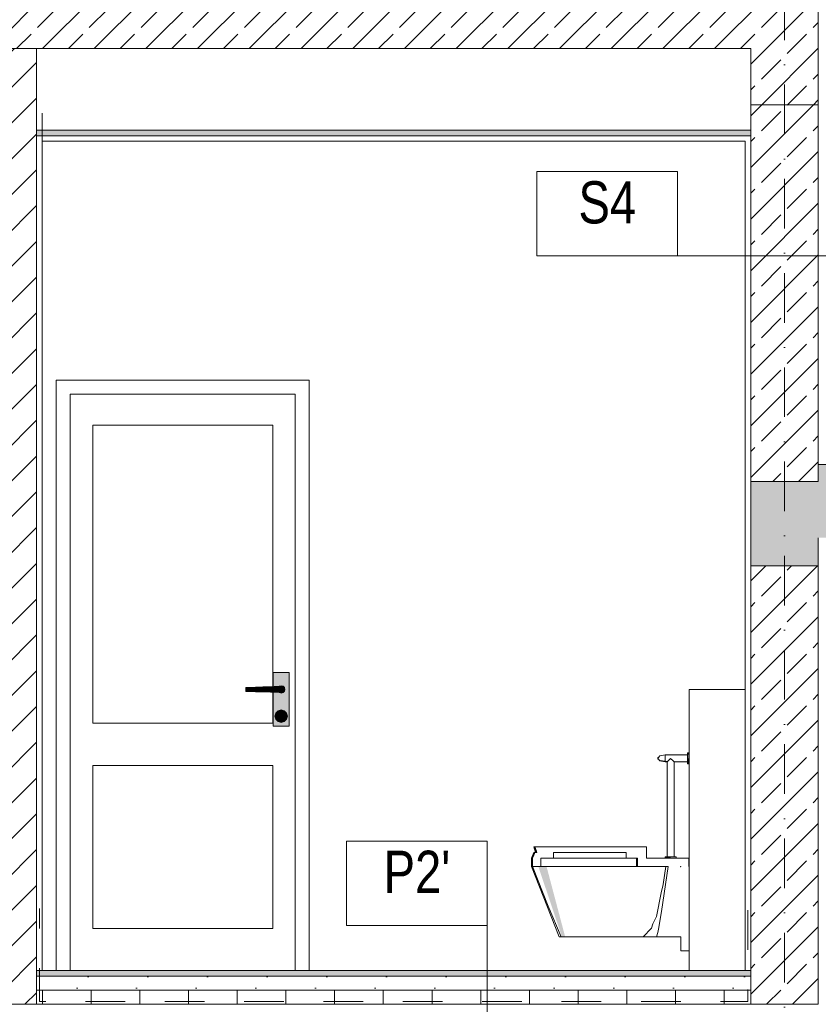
# Model space of a CAD drawing. Header units: millimetres. Extents: x -101298 to -58298, y 45839 to 66839.
# Tile 14 of 124: x -89368 to -86528, y 57149 to 60652. Entities that reach past the tile are written whole.
import ezdxf

# ---------------------------------------------------------------- set-up
doc = ezdxf.new("R2010")
doc.units = ezdxf.units.MM
doc.header["$MEASUREMENT"] = 0
doc.linetypes.add('Kropki i Kreski', pattern=[335.138881, 176.388884, -88.194442, 0, -70.555556])
doc.linetypes.add('Przerywana', pattern=[282.222223, 141.111112, -141.111112])
for name, color, linetype, lineweight, true_color in [('Nowe_Konstrukcja - Schody_Nr_pióra__116', 7, 'Continuous', 13, 0xcccccc), ('Nowe_Konstrukcja - Stropy_Nr_pióra__23', 7, 'Continuous', 13, 0x858585), ('Nowe_Konstrukcja - Ściany zew_Nr_pióra__102', 7, 'Continuous', 13, 0x3e3e3e), ('Nowe_Konstrukcja - Ściany zew_Nr_pióra__142', 7, 'Continuous', 0, 0xe8e8e8), ('Nowe_Konstrukcja - Ściany zew_Nr_pióra__23', 7, 'Continuous', 13, 0x858585), ('Nowe_Konstrukcja - Ściany zew_Nr_pióra__61', 7, 'Continuous', 18, 0x6a6a6a), ('Nowe_Konstrukcja - Ściany zew_Nr_pióra__62', 7, 'Continuous', 18, 0xaaaaaa), ('Nowe_Wnętrze - Umeblowanie_Nr_pióra__142', 7, 'Continuous', 0, 0xe8e8e8), ('Nowe_Wnętrze - Umeblowanie_Nr_pióra__62', 7, 'Continuous', 18, 0xaaaaaa)]:
    doc.layers.add(name, color=color, linetype=linetype, lineweight=lineweight, true_color=true_color)
for name, color, linetype, lineweight in [('Nowe_Konstrukcja - Schody_Nr_pióra__3', 7, 'Continuous', 13), ('Nowe_Konstrukcja - Stropy_Nr_pióra__21', 7, 'Continuous', 20), ('Nowe_Konstrukcja - Stropy_Nr_pióra__3', 7, 'Continuous', 13), ('Nowe_Konstrukcja - Ściany zew_Nr_pióra__106', 252, 'Continuous', 13), ('Nowe_Konstrukcja - Ściany zew_Nr_pióra__18', 9, 'Continuous', 15), ('Nowe_Konstrukcja - Ściany zew_Nr_pióra__19', 255, 'Continuous', 0), ('Nowe_Konstrukcja - Ściany zew_Nr_pióra__21', 7, 'Continuous', 20), ('Nowe_Konstrukcja - Ściany zew_Nr_pióra__3', 7, 'Continuous', 13), ('Nowe_Osie_Nr_pióra__4', 8, 'Continuous', 13), ('Nowe_Tabelka_Nr_pióra__7', 7, 'Continuous', 35), ('Nowe_Wnętrze - Umeblowanie_Nr_pióra__106', 252, 'Continuous', 13), ('Nowe_Wnętrze - Umeblowanie_Nr_pióra__18', 9, 'Continuous', 15), ('Nowe_Wnętrze - Umeblowanie_Nr_pióra__19', 255, 'Continuous', 0), ('Nowe_Wnętrze - Umeblowanie_Nr_pióra__3', 7, 'Continuous', 13), ('Nowe_zagospodarowanie_Nr_pióra__21', 7, 'Continuous', 20)]:
    doc.layers.add(name, color=color, linetype=linetype, lineweight=lineweight)
doc.layers.add('Nowe_zagospodarowanie', color=7, linetype='Continuous')
doc.styles.add('STYL_AUTOMATYCZNY_2', font='arial.ttf', dxfattribs={"width": 0.8})
pattern_1 = [(45, (0, 0), (-91.92388, 91.92388), []), (45, (-45.96, 45.96), (-91.92388, 91.92388), [97.5, -32.5])]

# ---------------------------------------------------------------- blocks, each defined once
blk = doc.blocks.new('Polilinia_4_1', base_point=(-86057.6, 59812))
at = {"layer": 'Nowe_zagospodarowanie', "linetype": 'Continuous', "lineweight": 0, "true_color": 0x000000}
blk.add_hatch(color=18, dxfattribs=at).paths.add_polyline_path([(-86107.6, 59812), (-86103.8, 59792.8), (-86093, 59776.6), (-86076.8, 59765.8), (-86057.6, 59762), (-86038.5, 59765.8), (-86022.3, 59776.6), (-86011.4, 59792.8), (-86007.6, 59812), (-86011.4, 59831.1), (-86022.3, 59847.3), (-86038.5, 59858.2), (-86057.6, 59862), (-86076.8, 59858.2), (-86093, 59847.3), (-86103.8, 59831.1)])
at = {"layer": 'Nowe_zagospodarowanie_Nr_pióra__21', "color": 7, "linetype": 'Continuous', "lineweight": 20, "flags": 128}
blk.add_lwpolyline([(-86107.6, 59812), (-87028.1, 59812), (-87528.1, 59812), (-87528.1, 60062), (-87528.1, 60112), (-87028.1, 60112), (-87028.1, 59812)], dxfattribs=at)
at = {"layer": 'Nowe_zagospodarowanie_Nr_pióra__21', "color": 7, "linetype": 'Continuous', "lineweight": 20}
blk.add_circle((-86057.6, 59812), 50, dxfattribs=at)
blk = doc.blocks.new('Polilinia_9_1', base_point=(-87705, 56447))
at = {"layer": 'Nowe_zagospodarowanie', "linetype": 'Continuous', "lineweight": 0, "true_color": 0x000000}
blk.add_hatch(color=18, dxfattribs=at).paths.add_polyline_path([(-87755, 56447), (-87751.2, 56427.8), (-87740.4, 56411.6), (-87724.2, 56400.8), (-87705, 56397), (-87685.9, 56400.8), (-87669.7, 56411.6), (-87658.8, 56427.8), (-87655, 56447), (-87658.8, 56466.1), (-87669.7, 56482.3), (-87685.9, 56493.2), (-87705, 56497), (-87724.2, 56493.2), (-87740.4, 56482.3), (-87751.2, 56466.1)])
at = {"layer": 'Nowe_zagospodarowanie_Nr_pióra__21', "color": 7, "linetype": 'Continuous', "lineweight": 20, "flags": 128}
blk.add_lwpolyline([(-87705, 56497), (-87705, 57430.2), (-88205, 57430.2), (-88205, 57680.2), (-88205, 57730.2), (-87705, 57730.2), (-87705, 57430.2)], dxfattribs=at)
at = {"layer": 'Nowe_zagospodarowanie_Nr_pióra__21', "color": 7, "linetype": 'Continuous', "lineweight": 20}
blk.add_circle((-87705, 56447), 50, dxfattribs=at)

msp = doc.modelspace()

# ---------------------------------------------------------------- hatches: boundary and pattern name
at = {"layer": 'Nowe_Konstrukcja - Schody_Nr_pióra__116', "linetype": 'Continuous', "lineweight": 13, "true_color": 0xcccccc}
msp.add_hatch(color=254, dxfattribs=at).paths.add_polyline_path([(-86527.8, 59009.4), (-84887.3, 59009.4), (-84887.3, 59069.4), (-86527.8, 59069.4)])
at = {"layer": 'Nowe_Konstrukcja - Stropy_Nr_pióra__23', "linetype": 'Continuous', "lineweight": 13, "true_color": 0x858585}
h = msp.add_hatch(dxfattribs=at)
h.set_pattern_fill('Beton_zbrojony_0001', color=252, style=0, pattern_type=2)
h.set_pattern_definition(pattern_1)
h.paths.add_polyline_path([(-96667.8, 60349.4), (-96427.8, 60349.4), (-96427.8, 60549.4), (-86767.8, 60549.4), (-86767.8, 60349.4), (-86527.8, 60349.4), (-86527.8, 60549.4), (-86527.8, 60749.4), (-96667.8, 60749.4), (-96667.8, 60549.4)])
h = msp.add_hatch(dxfattribs=at)
h.set_pattern_fill('Beton_zbrojony_0001', color=252, style=0, pattern_type=2)
h.set_pattern_definition(pattern_1)
h.paths.add_polyline_path([(-86767.8, 60349.4), (-86767.8, 59009.4), (-86647.8, 59009.4), (-86527.8, 59009.4), (-86527.8, 60349.4)])
at = {"layer": 'Nowe_Konstrukcja - Stropy_Nr_pióra__23', "linetype": 'Continuous', "lineweight": 0, "true_color": 0xe0e0e0}
for points in [[(-86767.4, 60259.4), (-89307.4, 60259.4), (-89307.4, 60239.4), (-86767.4, 60239.4)], [(-86767.8, 57269.4), (-89307.8, 57269.4), (-89307.8, 57249.4), (-86767.8, 57249.4)]]:
    msp.add_hatch(color=254, dxfattribs=at).paths.add_polyline_path(points)
at = {"layer": 'Nowe_Konstrukcja - Stropy_Nr_pióra__23', "linetype": 'Continuous', "lineweight": 13, "true_color": 0x858585}
h = msp.add_hatch(dxfattribs=at)
h.set_pattern_fill('Beton_zbrojony_0001', color=252, style=0, pattern_type=2)
h.set_pattern_definition(pattern_1)
h.paths.add_polyline_path([(-86767.8, 59009.4), (-86767.8, 58709.1), (-86527.8, 58709.1), (-86527.8, 58809.4), (-86487.3, 58809.4), (-85251.4, 58809.4), (-82656.8, 57293.1), (-82103, 56969.4), (-82087.3, 56969.4), (-82087.3, 56949.4), (-80467.8, 56949.4), (-80467.8, 56749.4), (-80227.8, 56749.4), (-80227.8, 56949.4), (-75032.1, 56949.4), (-70587.8, 56949.4), (-70587.8, 56749.6), (-70587.8, 56749.4), (-70447.8, 56749.4), (-70386.7, 56749.4), (-70327.8, 56749.4), (-70327.8, 57149.4), (-70327.8, 58169.4), (-70587.8, 58169.4), (-70587.8, 57149.4), (-75032.1, 57149.4), (-80347.8, 57149.4), (-82087.3, 57149.4), (-82087.3, 57269.4), (-82117.3, 57269.4), (-82117.3, 57373), (-82397.3, 57373), (-82397.3, 57433), (-82397.3, 57536.7), (-82677.3, 57536.7), (-82677.3, 57596.7), (-82677.3, 57700.3), (-82957.3, 57700.3), (-82957.3, 57864), (-83237.3, 57864), (-83237.3, 57924), (-83237.3, 58027.6), (-83342, 58027.6), (-83517.3, 58027.6), (-83517.3, 58087.6), (-83517.3, 58191.2), (-83797.3, 58191.2), (-83797.3, 58251.2), (-83797.3, 58354.9), (-84077.3, 58354.9), (-84077.3, 58414.9), (-84077.3, 58518.5), (-84357.3, 58518.5), (-84357.3, 58578.5), (-84357.3, 58682.1), (-84637.3, 58682.1), (-84637.3, 58742.1), (-84637.3, 58845.8), (-84917.3, 58845.8), (-84917.3, 59009.4), (-86527.8, 59009.4)])
h = msp.add_hatch(dxfattribs=at)
h.set_pattern_fill('Beton_zbrojony_0001', color=252, style=0, pattern_type=2)
h.set_pattern_definition(pattern_1)
h.paths.add_polyline_path([(-86767.8, 57149.4), (-86527.8, 57149.4), (-86527.8, 58709.1), (-86647.8, 58709.1), (-86767.8, 58709.1)])
h = msp.add_hatch(dxfattribs=at)
h.set_pattern_fill('Beton_lekki_0001', color=252, style=0, pattern_type=2)
h.set_pattern_definition([(0, (0, 0), (0, 389.7114), [24.375, -200.625]), (0, (112.5, 194.86), (0, 389.7114), [24.375, -200.625]), (60, (0, 0), (-337.5, 194.8557), [24.375, -200.625]), (60, (225, 0), (-337.5, 194.8557), [24.375, -200.625]), (120, (24.37, 0), (337.5, 194.8557), [24.375, -200.625]), (120, (249.38, 0), (337.5, 194.8557), [24.375, -200.625]), (0, (0, 37.5), (0, 75), [0, -75, 0, -112.5]), (45, (37.5, 37.5), (-53.03301, 53.03301), [0, -56.25, 0, -93.75])])
h.paths.add_polyline_path([(-86767.8, 57249.4), (-89307.8, 57249.4), (-89307.8, 57199.4), (-86767.8, 57199.4)])
h = msp.add_hatch(dxfattribs=at)
h.set_pattern_fill('Styropian_0001', color=252, style=0, pattern_type=2)
h.set_pattern_definition([(90, (0, 0), (-173.20508, 0), [100, -200]), (90, (-86.6, 150), (-173.20508, 0), [100, -200]), (150, (-4e-14, 100), (86.60254, 150), [100, -200]), (150, (-173.2, 100), (86.60254, 150), [100, -200]), (210, (0, 0), (-86.60254, 150), [100, -200]), (210, (-173.2, -7e-14), (-86.60254, 150), [100, -200])])
h.paths.add_polyline_path([(-86767.8, 57199.4), (-89307.8, 57199.4), (-89307.8, 57149.4), (-86767.8, 57149.4)])
at = {"layer": 'Nowe_Konstrukcja - Ściany zew_Nr_pióra__102', "linetype": 'Continuous', "lineweight": 13, "true_color": 0x3e3e3e}
for points in [[(-88444.3, 58280.7), (-88445.5, 58279.4), (-88444.2, 58279.4), (-88443.8, 58279.8)], [(-88444.2, 58259.4), (-88445.5, 58259.4), (-88444.3, 58258.1), (-88443.8, 58259)], [(-88437.8, 58257.4), (-88443.8, 58259), (-88444.3, 58258.1), (-88437.8, 58256.4)], [(-88431.8, 58259), (-88437.8, 58257.4), (-88437.8, 58256.4), (-88431.3, 58258.1)], [(-88427.4, 58263.4), (-88431.8, 58259), (-88431.3, 58258.1), (-88426.5, 58262.9)], [(-88444.8, 58183.4), (-88443.9, 58186.9), (-88444.7, 58187.4), (-88445.8, 58183.4)], [(-88443.9, 58179.9), (-88444.8, 58183.4), (-88445.8, 58183.4), (-88444.7, 58179.4)], [(-88441.3, 58177.3), (-88443.9, 58179.9), (-88444.7, 58179.4), (-88441.8, 58176.5)], [(-88431.7, 58179.9), (-88434.3, 58177.3), (-88433.8, 58176.5), (-88430.9, 58179.4)], [(-88437.8, 58176.4), (-88441.3, 58177.3), (-88441.8, 58176.5), (-88437.8, 58175.4)], [(-88434.3, 58177.3), (-88437.8, 58176.4), (-88437.8, 58175.4), (-88433.8, 58176.5)]]:
    msp.add_hatch(color=250, dxfattribs=at).paths.add_polyline_path(points)
at = {"layer": 'Nowe_Konstrukcja - Ściany zew_Nr_pióra__106', "linetype": 'Continuous', "lineweight": 13}
for points in [[(-88434.3, 58189.5), (-88431.7, 58186.9), (-88430.9, 58187.4), (-88433.8, 58190.3)], [(-88455.1, 58164.4), (-88457.8, 58174.4), (-88459.8, 58174.4), (-88456.8, 58163.4)], [(-88447.8, 58157.1), (-88455.1, 58164.4), (-88456.8, 58163.4), (-88448.8, 58155.3)], [(-88437.8, 58154.4), (-88447.8, 58157.1), (-88448.8, 58155.3), (-88437.8, 58152.4)], [(-88427.8, 58157.1), (-88437.8, 58154.4), (-88437.8, 58152.4), (-88426.8, 58155.3)]]:
    msp.add_hatch(color=252, dxfattribs=at).paths.add_polyline_path(points)
at = {"layer": 'Nowe_Konstrukcja - Ściany zew_Nr_pióra__142', "linetype": 'Continuous', "lineweight": 0, "true_color": 0xe8e8e8}
msp.add_hatch(color=254, dxfattribs=at).paths.add_polyline_path([(-88420.5, 58184.4), (-88417.8, 58174.4), (-88415.8, 58174.4), (-88418.7, 58185.4)])
at = {"layer": 'Nowe_Konstrukcja - Ściany zew_Nr_pióra__18', "linetype": 'Continuous', "lineweight": 15}
h = msp.add_hatch(color=9, dxfattribs=at)
h.paths.add_polyline_path([(-88466.3, 58139.4), (-88409.3, 58139.4), (-88409.3, 58329.4), (-88466.3, 58329.4), (-88466.3, 58279.3), (-88462.8, 58279.4), (-88445.5, 58279.4), (-88444.3, 58280.7), (-88437.8, 58282.4), (-88431.3, 58280.7), (-88426.5, 58275.9), (-88424.8, 58269.4), (-88426.5, 58262.9), (-88431.3, 58258.1), (-88437.8, 58256.4), (-88444.3, 58258.1), (-88445.5, 58259.4), (-88462.8, 58259.4), (-88466.3, 58259.5)])
h.paths.add_polyline_path([(-88456.8, 58163.4), (-88459.8, 58174.4), (-88456.8, 58185.4), (-88448.8, 58193.5), (-88437.8, 58196.4), (-88426.8, 58193.5), (-88418.7, 58185.4), (-88415.8, 58174.4), (-88418.7, 58163.4), (-88426.8, 58155.3), (-88437.8, 58152.4), (-88448.8, 58155.3)], flags=0)
for points in [[(-88502.9, 58278.2), (-88529.3, 58277.4), (-88529.3, 58261.4), (-88502.9, 58260.6)], [(-88476.2, 58279), (-88502.9, 58278.2), (-88502.9, 58260.6), (-88476.2, 58259.8)], [(-88462.8, 58279.4), (-88476.2, 58279), (-88476.2, 58259.8), (-88462.8, 58259.4)], [(-88437.8, 58259.4), (-88432.8, 58260.7), (-88429.1, 58264.4), (-88427.8, 58269.4), (-88429.1, 58274.4), (-88432.8, 58278.1), (-88437.8, 58279.4), (-88462.8, 58279.4), (-88462.8, 58259.4)], [(-88417.8, 58174.4), (-88420.5, 58164.4), (-88418.7, 58163.4), (-88415.8, 58174.4)]]:
    msp.add_hatch(color=9, dxfattribs=at).paths.add_polyline_path(points)
h = msp.add_hatch(color=9, dxfattribs=at)
h.paths.add_polyline_path([(-88457.8, 58174.4), (-88455.1, 58164.4), (-88447.8, 58157.1), (-88437.8, 58154.4), (-88427.8, 58157.1), (-88420.5, 58164.4), (-88417.8, 58174.4), (-88420.5, 58184.4), (-88427.8, 58191.7), (-88437.8, 58194.4), (-88447.8, 58191.7), (-88455.1, 58184.4)])
h.paths.add_polyline_path([(-88445.8, 58183.4), (-88444.7, 58187.4), (-88441.8, 58190.3), (-88437.8, 58191.4), (-88433.8, 58190.3), (-88430.9, 58187.4), (-88429.8, 58183.4), (-88430.9, 58179.4), (-88433.8, 58176.5), (-88437.8, 58175.4), (-88441.8, 58176.5), (-88444.7, 58179.4)], flags=0)
at = {"layer": 'Nowe_Konstrukcja - Ściany zew_Nr_pióra__19', "linetype": 'Continuous', "lineweight": 0}
for points in [[(-88437.8, 58194.4), (-88427.8, 58191.7), (-88426.8, 58193.5), (-88437.8, 58196.4)], [(-88427.8, 58191.7), (-88420.5, 58184.4), (-88418.7, 58185.4), (-88426.8, 58193.5)]]:
    msp.add_hatch(color=255, dxfattribs=at).paths.add_polyline_path(points)
at = {"layer": 'Nowe_Konstrukcja - Ściany zew_Nr_pióra__23', "linetype": 'Continuous', "lineweight": 13, "true_color": 0x858585}
h = msp.add_hatch(dxfattribs=at)
h.set_pattern_fill('Bloczki_ceramiczne_0001', color=252, style=0, pattern_type=2)
h.set_pattern_definition([(45, (0, 0), (-63.63961, 63.63961), [])])
h.paths.add_polyline_path([(-89307.8, 60549.4), (-89427.8, 60549.4), (-89427.8, 57149.6), (-89307.8, 57149.6)])
for points in [[(-88437.8, 58281.4), (-88431.8, 58279.8), (-88431.3, 58280.7), (-88437.8, 58282.4)], [(-88431.8, 58279.8), (-88427.4, 58275.4), (-88426.5, 58275.9), (-88431.3, 58280.7)], [(-88437.8, 58190.4), (-88434.3, 58189.5), (-88433.8, 58190.3), (-88437.8, 58191.4)], [(-88420.5, 58164.4), (-88427.8, 58157.1), (-88426.8, 58155.3), (-88418.7, 58163.4)]]:
    msp.add_hatch(color=252, dxfattribs=at).paths.add_polyline_path(points)
at = {"layer": 'Nowe_Konstrukcja - Ściany zew_Nr_pióra__61', "linetype": 'Continuous', "lineweight": 18, "true_color": 0x6a6a6a}
for points in [[(-88443.8, 58279.8), (-88437.8, 58281.4), (-88437.8, 58282.4), (-88444.3, 58280.7)], [(-88444.2, 58259.4), (-88443.8, 58259), (-88437.8, 58257.4), (-88431.8, 58259), (-88427.4, 58263.4), (-88425.8, 58269.4), (-88427.4, 58275.4), (-88431.8, 58279.8), (-88437.8, 58281.4), (-88443.8, 58279.8), (-88444.2, 58279.4), (-88437.8, 58279.4), (-88432.8, 58278.1), (-88429.1, 58274.4), (-88427.8, 58269.4), (-88429.1, 58264.4), (-88432.8, 58260.7), (-88437.8, 58259.4)], [(-88425.8, 58269.4), (-88427.4, 58263.4), (-88426.5, 58262.9), (-88424.8, 58269.4)], [(-88444.8, 58183.4), (-88443.9, 58179.9), (-88441.3, 58177.3), (-88437.8, 58176.4), (-88434.3, 58177.3), (-88431.7, 58179.9), (-88430.8, 58183.4), (-88431.7, 58186.9), (-88434.3, 58189.5), (-88437.8, 58190.4), (-88441.3, 58189.5), (-88443.9, 58186.9)], [(-88443.9, 58186.9), (-88441.3, 58189.5), (-88441.8, 58190.3), (-88444.7, 58187.4)], [(-88430.8, 58183.4), (-88431.7, 58179.9), (-88430.9, 58179.4), (-88429.8, 58183.4)]]:
    msp.add_hatch(color=251, dxfattribs=at).paths.add_polyline_path(points)
at = {"layer": 'Nowe_Konstrukcja - Ściany zew_Nr_pióra__62', "linetype": 'Continuous', "lineweight": 18, "true_color": 0xaaaaaa}
for points in [[(-88555.2, 58276.7), (-88563.3, 58276.4), (-88563.3, 58262.4), (-88555.2, 58262.1)], [(-88529.3, 58277.4), (-88555.2, 58276.7), (-88555.2, 58262.1), (-88529.3, 58261.4)], [(-88455.1, 58184.4), (-88447.8, 58191.7), (-88448.8, 58193.5), (-88456.8, 58185.4)]]:
    msp.add_hatch(color=253, dxfattribs=at).paths.add_polyline_path(points)
at = {"layer": 'Nowe_Wnętrze - Umeblowanie_Nr_pióra__106', "linetype": 'Continuous', "lineweight": 13}
for points in [[(-87098.2, 58024.4), (-87090.8, 58030.8), (-87090.8, 58033.4), (-87096.1, 58026.9)], [(-87090.8, 58015.4), (-87072.8, 58011.7), (-87072.8, 58015.4), (-87090.8, 58018.1)], [(-87072.8, 58015.4), (-87072.8, 58011.7), (-87065.5, 58011.7), (-87061.8, 58015.4)], [(-87043.8, 58015.4), (-87040.1, 58011.7), (-86992.8, 58011.7), (-86992.8, 58015.4)], [(-86987.8, 58024.4), (-86992.8, 58024.4), (-86992.8, 58010.9), (-86987.8, 58010.9)], [(-86987.8, 58010.9), (-86992.8, 58010.9), (-86992.8, 58005.4), (-86987.8, 58005.4)], [(-87547.8, 57669.4), (-87543.6, 57669.4), (-87541, 57676.1), (-87539.9, 57689.4)], [(-87539.9, 57689.4), (-87541, 57676.1), (-87535.7, 57689.4)], [(-87543.6, 57669.4), (-87547.8, 57669.4), (-87547.8, 57639.4), (-87543.6, 57639.4)], [(-87175.5, 57639.4), (-87171.3, 57639.4), (-87171.3, 57669.4), (-87175.5, 57669.4)], [(-87066.3, 57669.4), (-87066.3, 57674.4), (-87071.8, 57674.4), (-87071.8, 57669.4)], [(-87088.8, 57460.3), (-87085.3, 57480), (-87064.1, 57626)], [(-87086.1, 57546.4), (-87079.2, 57575.3), (-87072.3, 57639.4)]]:
    msp.add_hatch(color=252, dxfattribs=at).paths.add_polyline_path(points)
at = {"layer": 'Nowe_Wnętrze - Umeblowanie_Nr_pióra__142', "linetype": 'Continuous', "lineweight": 0, "true_color": 0xe8e8e8}
for points in [[(-86987.8, 58043.5), (-86992.8, 58043.5), (-86992.8, 58037.9), (-86987.8, 58037.9)], [(-86992.8, 58037.1), (-87072.8, 58037.1), (-87072.8, 58033.4), (-86992.8, 58033.4)], [(-87543.6, 57639.4), (-87510.4, 57555.1), (-87541.5, 57639.4)], [(-87488.3, 57499), (-87541.5, 57639.4), (-87510.4, 57555.1)]]:
    msp.add_hatch(color=254, dxfattribs=at).paths.add_polyline_path(points)
at = {"layer": 'Nowe_Wnętrze - Umeblowanie_Nr_pióra__18', "linetype": 'Continuous', "lineweight": 15}
for points in [[(-87096.1, 58026.9), (-87098.2, 58026.9), (-87098.2, 58024.4)], [(-87098.2, 58024.4), (-87098.2, 58021.9), (-87096.1, 58021.9)]]:
    msp.add_hatch(color=9, dxfattribs=at).paths.add_polyline_path(points)
at = {"layer": 'Nowe_Wnętrze - Umeblowanie_Nr_pióra__19', "linetype": 'Continuous', "lineweight": 0}
for points in [[(-87439.5, 57389.4), (-87494.1, 57639.4), (-87523.2, 57639.4)], [(-87439.5, 57389.4), (-87427.9, 57389.4), (-87494.1, 57639.4)]]:
    msp.add_hatch(color=255, dxfattribs=at).paths.add_polyline_path(points)
at = {"layer": 'Nowe_Wnętrze - Umeblowanie_Nr_pióra__62', "linetype": 'Continuous', "lineweight": 18, "true_color": 0xaaaaaa}
for points in [[(-87096.1, 58021.9), (-87090.8, 58015.4), (-87090.8, 58018.1), (-87098.2, 58024.4)], [(-87065.5, 58011.7), (-87065.5, 57674.4), (-87061.8, 57674.4), (-87061.8, 58015.4)], [(-87530.1, 57694.7), (-87539.9, 57709.4), (-87532.9, 57689.4), (-87528.3, 57689.4)], [(-87535.3, 57709.4), (-87539.9, 57709.4), (-87530.1, 57694.7)], [(-87052.8, 57669.4), (-87052.8, 57674.4), (-87066.3, 57674.4), (-87066.3, 57669.4)], [(-87079.2, 57575.3), (-87069.4, 57639.4), (-87072.3, 57639.4)]]:
    msp.add_hatch(color=253, dxfattribs=at).paths.add_polyline_path(points)

# ---------------------------------------------------------------- linework, layer by layer
at = {"layer": 'Nowe_Konstrukcja - Schody_Nr_pióra__3', "color": 7, "linetype": 'Continuous', "lineweight": 13}
msp.add_line((-86527.8, 59069.4), (-84887.3, 59069.4), dxfattribs=at)
at = {"layer": 'Nowe_Konstrukcja - Stropy_Nr_pióra__21', "color": 7, "linetype": 'Continuous', "lineweight": 20}
for p, q in [((-86527.8, 60549.4), (-86527.8, 60749.4)), ((-86527.8, 60409.4), (-86527.8, 60549.4)), ((-86527.8, 60389.4), (-86527.8, 60409.4)), ((-86527.8, 60369.4), (-86527.8, 60389.4)), ((-86527.8, 57249.4), (-86527.8, 57269.4)), ((-86527.8, 57199.4), (-86527.8, 57249.4)), ((-86527.8, 57149.4), (-86527.8, 57199.4))]:
    msp.add_line(p, q, dxfattribs=at)
at = {"layer": 'Nowe_Konstrukcja - Stropy_Nr_pióra__21', "color": 7, "linetype": 'Continuous', "lineweight": 20, "flags": 128}
for points in [[(-96667.8, 60349.4), (-96427.8, 60349.4), (-96427.8, 60549.4), (-86767.8, 60549.4), (-86767.8, 60349.4), (-86527.8, 60349.4), (-86527.8, 60549.4), (-86527.8, 60749.4), (-96667.8, 60749.4), (-96667.8, 60549.4)], [(-86767.8, 60349.4), (-86767.8, 59009.4), (-86647.8, 59009.4), (-86527.8, 59009.4), (-86527.8, 60349.4)], [(-86767.8, 57149.4), (-86527.8, 57149.4), (-86527.8, 58709.1), (-86647.8, 58709.1), (-86767.8, 58709.1)]]:
    msp.add_lwpolyline(points, close=True, dxfattribs=at)
msp.add_lwpolyline([(-86527.8, 59009.4), (-86767.8, 59009.4), (-86767.8, 58709.1), (-86527.8, 58709.1)], dxfattribs=at)
at = {"layer": 'Nowe_Konstrukcja - Stropy_Nr_pióra__3', "color": 7, "linetype": 'Continuous', "lineweight": 13}
for p, q in [((-89307.8, 60549.4), (-86767.8, 60549.4)), ((-89307.4, 60259.4), (-86767.4, 60259.4)), ((-89307.4, 60259.4), (-86767.4, 60259.4)), ((-89307.4, 60239.4), (-86767.4, 60239.4)), ((-89307.4, 60239.4), (-86767.4, 60239.4)), ((-89307.8, 57249.4), (-86767.8, 57249.4)), ((-89307.8, 57249.4), (-86767.8, 57249.4)), ((-89307.8, 57199.4), (-86767.8, 57199.4)), ((-89307.8, 57199.4), (-86767.8, 57199.4)), ((-96407.8, 57149.4), (-86527.8, 57149.4)), ((-96407.8, 57149.4), (-86527.8, 57149.4))]:
    msp.add_line(p, q, dxfattribs=at)
at = {"layer": 'Nowe_Konstrukcja - Ściany zew_Nr_pióra__21', "color": 7, "linetype": 'Continuous', "lineweight": 20}
msp.add_line((-86787.8, 57269.4), (-86767.8, 57269.4), dxfattribs=at)
at = {"layer": 'Nowe_Konstrukcja - Ściany zew_Nr_pióra__21', "color": 7, "linetype": 'Przerywana', "lineweight": 20, "flags": 128}
msp.add_lwpolyline([(-86777.8, 57484.5), (-86777.8, 57159.4), (-89297.8, 57159.6), (-89297.8, 57490.4)], dxfattribs=at)
at = {"layer": 'Nowe_Konstrukcja - Ściany zew_Nr_pióra__3', "color": 7, "linetype": 'Continuous', "lineweight": 13}
for p, q in [((-89307.8, 57149.6), (-89307.8, 60549.4)), ((-89307.8, 60549.4), (-89287.8, 60549.4)), ((-89307.8, 57269.4), (-89307.8, 60549.4)), ((-86787.8, 60549.4), (-86767.8, 60549.4)), ((-86767.8, 57149.4), (-86767.8, 60549.4)), ((-86767.8, 57269.4), (-86767.8, 60549.4)), ((-86527.8, 59095.1), (-86527.8, 60549.4)), ((-86527.8, 59095.1), (-86527.8, 60549.4)), ((-86767.8, 57269.4), (-86767.8, 60369.4)), ((-86767.8, 57269.4), (-86767.8, 60369.4)), ((-86527.8, 59009.4), (-86527.8, 60369.4)), ((-86527.8, 59009.4), (-86527.8, 60369.4)), ((-89287.8, 57269.4), (-89287.8, 60319.4)), ((-89287.4, 60219.4), (-86787.4, 60219.4)), ((-86787.8, 57269.4), (-86787.4, 60219.4)), ((-88337.8, 59369.4), (-89237.8, 59369.4)), ((-89237.8, 59369.4), (-89237.8, 57269.4)), ((-88337.8, 57269.4), (-88337.8, 59369.4)), ((-89187.8, 59319.4), (-89187.8, 57269.4)), ((-88387.8, 59319.4), (-89187.8, 59319.4)), ((-88387.8, 57269.4), (-88387.8, 59319.4)), ((-89107.8, 58149.4), (-89107.8, 59209.4)), ((-89107.8, 59209.4), (-88467.8, 59209.4)), ((-88467.8, 59209.4), (-88467.8, 58279.3)), ((-86527.8, 57149.4), (-86527.8, 58809.4)), ((-86527.8, 57269.4), (-86527.8, 58809.4)), ((-86527.8, 57269.4), (-86527.8, 58809.4)), ((-88409.3, 58329.4), (-88466.3, 58329.4)), ((-88466.3, 58329.4), (-88466.3, 58279.3)), ((-88409.3, 58139.4), (-88409.3, 58329.4)), ((-88555.2, 58276.7), (-88563.3, 58276.4)), ((-88563.3, 58276.4), (-88563.3, 58262.4)), ((-88563.3, 58262.4), (-88555.2, 58262.1)), ((-88529.3, 58277.4), (-88555.2, 58276.7)), ((-88555.2, 58262.1), (-88529.3, 58261.4)), ((-88502.9, 58278.2), (-88529.3, 58277.4)), ((-88529.3, 58261.4), (-88502.9, 58260.6)), ((-88476.2, 58279), (-88502.9, 58278.2)), ((-88502.9, 58260.6), (-88476.2, 58259.8)), ((-88462.8, 58279.4), (-88476.2, 58279)), ((-88476.2, 58259.8), (-88462.8, 58259.4)), ((-88467.8, 58259.5), (-88467.8, 58149.4)), ((-88466.3, 58259.5), (-88466.3, 58139.4)), ((-88437.8, 58279.4), (-88462.8, 58279.4)), ((-88462.8, 58259.4), (-88437.8, 58259.4)), ((-88444.3, 58280.7), (-88445.5, 58279.4)), ((-88445.5, 58259.4), (-88444.3, 58258.1)), ((-88437.8, 58282.4), (-88444.3, 58280.7)), ((-88444.3, 58258.1), (-88437.8, 58256.4)), ((-88443.8, 58279.8), (-88444.2, 58279.4)), ((-88444.2, 58259.4), (-88443.8, 58259)), ((-88437.8, 58281.4), (-88443.8, 58279.8)), ((-88443.8, 58259), (-88437.8, 58257.4)), ((-88431.3, 58280.7), (-88437.8, 58282.4)), ((-88431.8, 58279.8), (-88437.8, 58281.4)), ((-88432.8, 58278.1), (-88437.8, 58279.4)), ((-88437.8, 58259.4), (-88432.8, 58260.7)), ((-88437.8, 58257.4), (-88431.8, 58259)), ((-88437.8, 58256.4), (-88431.3, 58258.1)), ((-88429.1, 58274.4), (-88432.8, 58278.1)), ((-88432.8, 58260.7), (-88429.1, 58264.4)), ((-88427.4, 58275.4), (-88431.8, 58279.8)), ((-88431.8, 58259), (-88427.4, 58263.4)), ((-88426.5, 58275.9), (-88431.3, 58280.7)), ((-88431.3, 58258.1), (-88426.5, 58262.9)), ((-88427.8, 58269.4), (-88429.1, 58274.4)), ((-88429.1, 58264.4), (-88427.8, 58269.4)), ((-88425.8, 58269.4), (-88427.4, 58275.4)), ((-88427.4, 58263.4), (-88425.8, 58269.4)), ((-88424.8, 58269.4), (-88426.5, 58275.9)), ((-88426.5, 58262.9), (-88424.8, 58269.4)), ((-88456.8, 58185.4), (-88459.8, 58174.4)), ((-88455.1, 58184.4), (-88457.8, 58174.4)), ((-88448.8, 58193.5), (-88456.8, 58185.4)), ((-88447.8, 58191.7), (-88455.1, 58184.4)), ((-88437.8, 58196.4), (-88448.8, 58193.5)), ((-88437.8, 58194.4), (-88447.8, 58191.7)), ((-88444.7, 58187.4), (-88445.8, 58183.4)), ((-88445.8, 58183.4), (-88444.7, 58179.4)), ((-88443.9, 58186.9), (-88444.8, 58183.4)), ((-88444.8, 58183.4), (-88443.9, 58179.9)), ((-88441.8, 58190.3), (-88444.7, 58187.4)), ((-88441.3, 58189.5), (-88443.9, 58186.9)), ((-88443.9, 58179.9), (-88441.3, 58177.3)), ((-88437.8, 58191.4), (-88441.8, 58190.3)), ((-88437.8, 58190.4), (-88441.3, 58189.5)), ((-88426.8, 58193.5), (-88437.8, 58196.4)), ((-88427.8, 58191.7), (-88437.8, 58194.4)), ((-88433.8, 58190.3), (-88437.8, 58191.4)), ((-88434.3, 58189.5), (-88437.8, 58190.4)), ((-88431.7, 58186.9), (-88434.3, 58189.5)), ((-88434.3, 58177.3), (-88431.7, 58179.9)), ((-88430.9, 58187.4), (-88433.8, 58190.3)), ((-88430.8, 58183.4), (-88431.7, 58186.9)), ((-88431.7, 58179.9), (-88430.8, 58183.4)), ((-88429.8, 58183.4), (-88430.9, 58187.4)), ((-88430.9, 58179.4), (-88429.8, 58183.4)), ((-88420.5, 58184.4), (-88427.8, 58191.7)), ((-88418.7, 58185.4), (-88426.8, 58193.5)), ((-88417.8, 58174.4), (-88420.5, 58184.4)), ((-88415.8, 58174.4), (-88418.7, 58185.4)), ((-88467.8, 58149.4), (-89107.8, 58149.4)), ((-88459.8, 58174.4), (-88456.8, 58163.4)), ((-88457.8, 58174.4), (-88455.1, 58164.4)), ((-88456.8, 58163.4), (-88448.8, 58155.3)), ((-88455.1, 58164.4), (-88447.8, 58157.1)), ((-88448.8, 58155.3), (-88437.8, 58152.4)), ((-88447.8, 58157.1), (-88437.8, 58154.4)), ((-88444.7, 58179.4), (-88441.8, 58176.5)), ((-88441.8, 58176.5), (-88437.8, 58175.4)), ((-88441.3, 58177.3), (-88437.8, 58176.4)), ((-88437.8, 58176.4), (-88434.3, 58177.3)), ((-88437.8, 58175.4), (-88433.8, 58176.5)), ((-88437.8, 58154.4), (-88427.8, 58157.1)), ((-88437.8, 58152.4), (-88426.8, 58155.3)), ((-88433.8, 58176.5), (-88430.9, 58179.4)), ((-88427.8, 58157.1), (-88420.5, 58164.4)), ((-88426.8, 58155.3), (-88418.7, 58163.4)), ((-88420.5, 58164.4), (-88417.8, 58174.4)), ((-88418.7, 58163.4), (-88415.8, 58174.4)), ((-88466.3, 58139.4), (-88409.3, 58139.4)), ((-89107.8, 57419.4), (-89107.8, 57999.4)), ((-89107.8, 57999.4), (-88467.8, 57999.4)), ((-88467.8, 57999.4), (-88467.8, 57419.4)), ((-88467.8, 57419.4), (-89107.8, 57419.4)), ((-89307.8, 57269.4), (-86767.8, 57269.4))]:
    msp.add_line(p, q, dxfattribs=at)
at = {"layer": 'Nowe_Konstrukcja - Ściany zew_Nr_pióra__3', "color": 7, "linetype": 'Continuous', "lineweight": 13, "flags": 128}
msp.add_lwpolyline([(-86987.3, 57339.4), (-86987.3, 57269.4), (-86987.3, 58269.4), (-86787.8, 58269.4)], dxfattribs=at)
at = {"layer": 'Nowe_Osie_Nr_pióra__4', "color": 8, "linetype": 'Kropki i Kreski', "lineweight": 13}
msp.add_line((-86647.8, 65114.3), (-86647.8, 49698), dxfattribs=at)
at = {"layer": 'Nowe_Wnętrze - Umeblowanie_Nr_pióra__3', "color": 7, "linetype": 'Continuous', "lineweight": 13}
for p, q in [((-86992.8, 58043.5), (-86992.8, 58037.9)), ((-86987.8, 58043.5), (-86992.8, 58043.5)), ((-86987.8, 58043.5), (-86987.8, 58037.9)), ((-87096.1, 58026.9), (-87098.2, 58026.9)), ((-87098.2, 58024.4), (-87096.1, 58026.9)), ((-87098.2, 58024.4), (-87098.2, 58026.9)), ((-87098.2, 58024.4), (-87098.2, 58021.9)), ((-87096.1, 58021.9), (-87098.2, 58024.4)), ((-87098.2, 58021.9), (-87096.1, 58021.9)), ((-87090.8, 58033.4), (-87096.1, 58026.9)), ((-87090.8, 58015.4), (-87096.1, 58021.9)), ((-87072.8, 58037.1), (-87090.8, 58033.4)), ((-87072.8, 58011.7), (-87090.8, 58015.4)), ((-87072.8, 58037.1), (-87072.8, 58033.4)), ((-86992.8, 58037.1), (-87072.8, 58037.1)), ((-87072.8, 58033.4), (-87072.8, 58024.4)), ((-87072.8, 58024.4), (-87072.8, 58015.4)), ((-87072.8, 58015.4), (-87072.8, 58011.7)), ((-87065.5, 58011.7), (-87072.8, 58011.7)), ((-87065.5, 58011.7), (-87061.8, 58015.4)), ((-87065.5, 58011.7), (-87065.5, 57674.4)), ((-87061.8, 58015.4), (-87052.8, 58024.4)), ((-87052.8, 58024.4), (-87043.8, 58015.4)), ((-87043.8, 58015.4), (-87040.1, 58011.7)), ((-87040.1, 58011.7), (-87040.1, 57674.4)), ((-86992.8, 58011.7), (-87040.1, 58011.7)), ((-86992.8, 58037.9), (-86992.8, 58024.4)), ((-86992.8, 58024.4), (-86992.8, 58010.9)), ((-86992.8, 58010.9), (-86992.8, 58005.4)), ((-86987.8, 58005.4), (-86992.8, 58005.4)), ((-86987.8, 58037.9), (-86987.8, 58024.4)), ((-86987.8, 58024.4), (-86987.8, 58010.9)), ((-86987.8, 58010.9), (-86987.8, 58005.4)), ((-87539.9, 57689.4), (-87547.8, 57669.4)), ((-87541, 57676.1), (-87535.7, 57689.4)), ((-87535.3, 57709.4), (-87539.9, 57709.4)), ((-87532.9, 57689.4), (-87539.9, 57709.4)), ((-87539.9, 57689.4), (-87535.7, 57689.4)), ((-87535.7, 57689.4), (-87528.3, 57689.4)), ((-87535.3, 57709.4), (-87139.1, 57709.4)), ((-87530.1, 57694.7), (-87535.3, 57709.4)), ((-87528.3, 57689.4), (-87532.9, 57689.4)), ((-87528.3, 57689.4), (-87530.1, 57694.7)), ((-87468.9, 57689.4), (-87211.3, 57689.4)), ((-87468.9, 57669.4), (-87468.9, 57689.4)), ((-87211.3, 57669.4), (-87211.3, 57689.4)), ((-87139.1, 57689.4), (-87139.1, 57709.4)), ((-87139.1, 57669.4), (-87139.1, 57689.4)), ((-87547.8, 57669.4), (-87543.6, 57669.4)), ((-87547.8, 57639.4), (-87547.8, 57669.4)), ((-87543.6, 57669.4), (-87541, 57676.1)), ((-87543.6, 57639.4), (-87543.6, 57669.4)), ((-87514.2, 57669.4), (-87468.9, 57669.4)), ((-87514.2, 57639.4), (-87514.2, 57669.4)), ((-87468.9, 57669.4), (-87462.2, 57669.4)), ((-87462.2, 57669.4), (-87447.2, 57669.4)), ((-87447.2, 57669.4), (-87425.9, 57669.4)), ((-87425.9, 57669.4), (-87399.8, 57669.4)), ((-87399.8, 57669.4), (-87370.1, 57669.4)), ((-87370.1, 57669.4), (-87339.6, 57669.4)), ((-87339.6, 57669.4), (-87308.5, 57669.4)), ((-87308.5, 57669.4), (-87274.6, 57669.4)), ((-87274.6, 57669.4), (-87241.1, 57669.4)), ((-87241.1, 57669.4), (-87211.3, 57669.4)), ((-87211.3, 57669.4), (-87171.3, 57669.4)), ((-87171.3, 57639.4), (-87171.3, 57669.4)), ((-87139.1, 57669.4), (-86987.8, 57669.4)), ((-87066.3, 57674.4), (-87071.8, 57674.4)), ((-87071.8, 57669.4), (-87071.8, 57674.4)), ((-87052.8, 57674.4), (-87066.3, 57674.4)), ((-87039.3, 57674.4), (-87052.8, 57674.4)), ((-87033.7, 57674.4), (-87039.3, 57674.4)), ((-87033.7, 57669.4), (-87033.7, 57674.4)), ((-86987.8, 57639.4), (-86987.8, 57669.4)), ((-87449.3, 57389.4), (-87547.8, 57639.4)), ((-87543.6, 57639.4), (-87547.8, 57639.4)), ((-87488.3, 57499), (-87543.6, 57639.4)), ((-87543.6, 57639.4), (-87514.2, 57639.4)), ((-87513.2, 57639.4), (-87514.2, 57639.4)), ((-87498.1, 57639.4), (-87513.2, 57639.4)), ((-87474.3, 57639.4), (-87498.1, 57639.4)), ((-87443.6, 57639.4), (-87474.3, 57639.4)), ((-87408.8, 57639.4), (-87443.6, 57639.4)), ((-87372.4, 57639.4), (-87408.8, 57639.4)), ((-87335.1, 57639.4), (-87372.4, 57639.4)), ((-87297.5, 57639.4), (-87335.1, 57639.4)), ((-87246.1, 57639.4), (-87297.5, 57639.4)), ((-87203.5, 57639.4), (-87246.1, 57639.4)), ((-87175.5, 57639.4), (-87203.5, 57639.4)), ((-87171.3, 57639.4), (-87175.5, 57639.4)), ((-87171.3, 57639.4), (-87062.2, 57639.4)), ((-87062.2, 57639.4), (-87085.3, 57480)), ((-87085.3, 57480), (-87062.2, 57639.4)), ((-87079.2, 57575.3), (-87069.4, 57639.4)), ((-86987.8, 57639.4), (-86987.3, 57639.4)), ((-86987.3, 57339.4), (-86987.3, 57639.4)), ((-87086.1, 57546.4), (-87079.2, 57575.3)), ((-87103.4, 57462.2), (-87086.1, 57546.4)), ((-87441.6, 57389.4), (-87488.3, 57499)), ((-87085.3, 57480), (-87096.4, 57416.6)), ((-87096.4, 57416.6), (-87085.3, 57480)), ((-87116, 57435.9), (-87103.4, 57462.2)), ((-87150.7, 57389.4), (-87120.7, 57420.2)), ((-87120.7, 57420.2), (-87116, 57435.9)), ((-87096.4, 57416.6), (-87098.6, 57404.5)), ((-87098.6, 57404.5), (-87096.4, 57416.6)), ((-87446.8, 57389.4), (-87449.3, 57389.4)), ((-87441.6, 57389.4), (-87446.8, 57389.4)), ((-87102.8, 57389.4), (-87441.6, 57389.4)), ((-87098.6, 57404.5), (-87102.8, 57389.4)), ((-87102.8, 57389.4), (-87098.6, 57404.5)), ((-87102.8, 57389.4), (-87017.1, 57389.4)), ((-87017.1, 57339.4), (-87017.1, 57389.4)), ((-87017.1, 57339.4), (-86987.3, 57339.4))]:
    msp.add_line(p, q, dxfattribs=at)
msp.add_point((-87017.1, 57639.4), dxfattribs=at)

# ---------------------------------------------------------------- block references
at = {"layer": 'Nowe_zagospodarowanie', "color": 7, "linetype": 'Continuous', "lineweight": 20}
for name, p in [('Polilinia_4_1', (-86057.6, 59812)), ('Polilinia_9_1', (-87705, 56447))]:
    msp.add_blockref(name, p, dxfattribs=at)

# ---------------------------------------------------------------- texts
at = {"layer": 'Nowe_Tabelka_Nr_pióra__7', "color": 7, "linetype": 'Continuous', "lineweight": 35, "char_height": 150, "attachment_point": 8, "style": 'STYL_AUTOMATYCZNY_2'}
for s, insert in [('\\A1;{\\pqc;\\fArial|b0|i0|c238|p0;\\W0.800000;S4}', (-87278.1, 59925.2)), ("\\A1;{\\pqc;\\fArial|b0|i0|c238|p0;\\W0.800000;P2'}", (-87955, 57545.9))]:
    msp.add_mtext(s, dxfattribs=dict(at, insert=insert))

doc.saveas('drawing.dxf')
